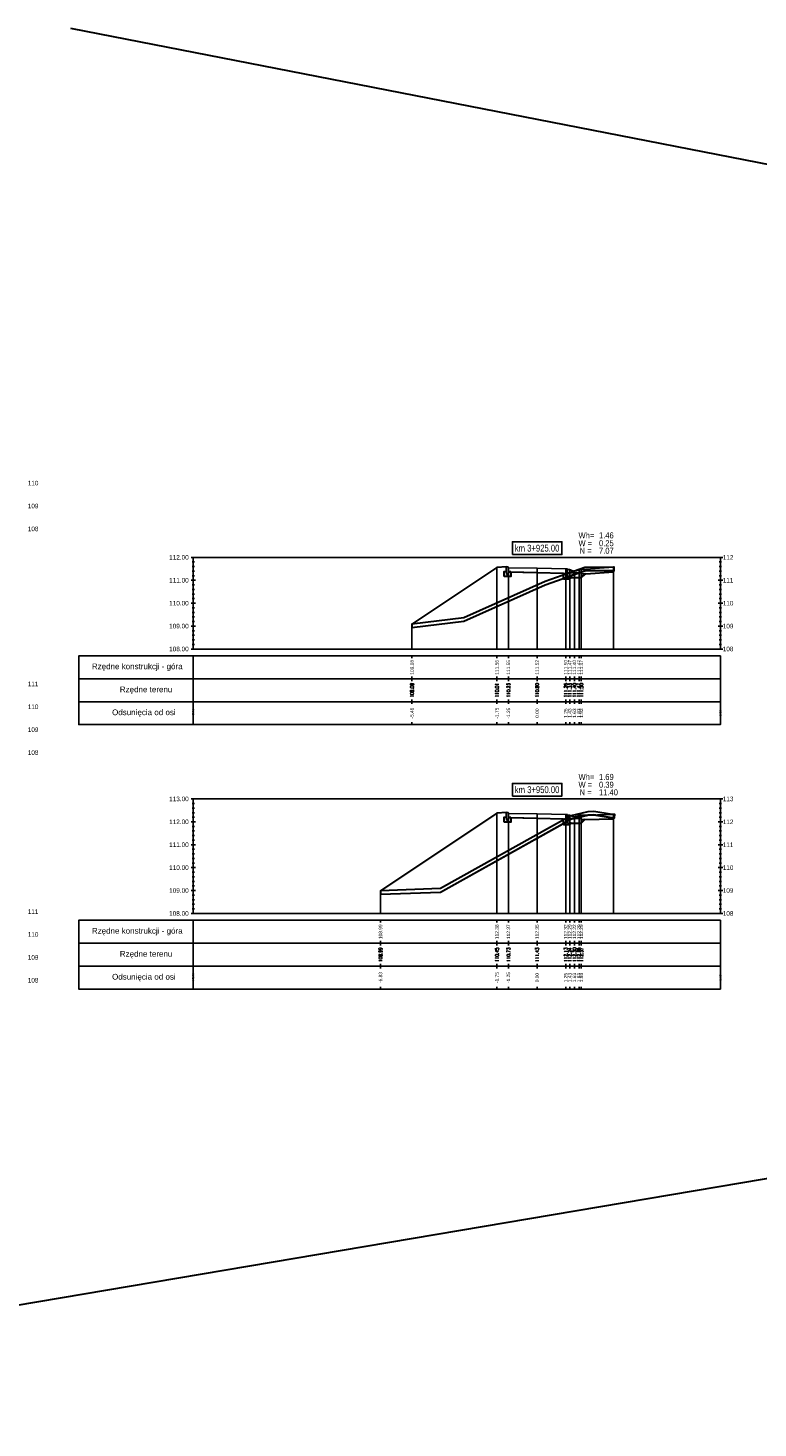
# Model space of a CAD drawing. Extents: x 7537626 to 7538805, y 5722894 to 5725486.
# Tile 57 of 105: x 7538466 to 7538498, y 5725288 to 5725349. Entities that reach past the tile are written whole.
import ezdxf

# ---------------------------------------------------------------- set-up
doc = ezdxf.new("R2010")
doc.units = 0
for name, color, linetype in [('C-DROGI-PROFILE', 7, 'Continuous'), ('C-DROGI-PROFILE-ETYKIETY', 7, 'Continuous'), ('C-DROGI-PRZEKROJE-ETYKIETY', 7, 'Continuous'), ('C-POPRZECZKA-przekrój', 2, 'Continuous'), ('C-POPRZECZKA-widok', 1, 'Continuous')]:
    doc.layers.add(name, color=color, linetype=linetype)
for name, color, linetype, lineweight, plot in [('D-1.pow. hum.', 7, 'Continuous', 30, False), ('D-2.wykop', 30, 'Continuous', 30, False), ('D-3.nasyp', 4, 'Continuous', 30, False)]:
    doc.layers.add(name, color=color, linetype=linetype, lineweight=lineweight, plot=plot)
doc.layers.add('D-roboty-ziemne-opis', color=2, linetype='Continuous', lineweight=30)
doc.styles.add('2mm08', font='arial.ttf', dxfattribs={"width": 0.8})
doc.styles.get("Standard").update_dxf_attribs({"font": 'arial.ttf'})

msp = doc.modelspace()

# ---------------------------------------------------------------- linework, layer by layer
at = {"layer": 'C-DROGI-PROFILE', "color": 7, "linetype": 'Continuous', "lineweight": -3}
for p, q in [((7538482.571, 5725321.92), (7538482.571, 5725321.82)), ((7538486.28, 5725321.92), (7538486.28, 5725321.82)), ((7538486.78, 5725321.92), (7538486.78, 5725321.82)), ((7538488.03, 5725321.92), (7538488.03, 5725321.82)), ((7538489.28, 5725321.92), (7538489.28, 5725321.82)), ((7538489.46, 5725321.92), (7538489.46, 5725321.82)), ((7538489.66, 5725321.92), (7538489.66, 5725321.82)), ((7538489.86, 5725321.92), (7538489.86, 5725321.82)), ((7538489.96, 5725321.92), (7538489.96, 5725321.82)), ((7538482.571, 5725320.92), (7538482.571, 5725321.02)), ((7538482.571, 5725320.92), (7538482.571, 5725320.82)), ((7538486.28, 5725320.92), (7538486.28, 5725321.02)), ((7538486.28, 5725320.92), (7538486.28, 5725320.82)), ((7538486.78, 5725320.92), (7538486.78, 5725321.02)), ((7538486.78, 5725320.92), (7538486.78, 5725320.82)), ((7538488.03, 5725320.92), (7538488.03, 5725321.02)), ((7538488.03, 5725320.92), (7538488.03, 5725320.82)), ((7538489.28, 5725320.92), (7538489.28, 5725321.02)), ((7538489.28, 5725320.92), (7538489.28, 5725320.82)), ((7538489.46, 5725320.92), (7538489.46, 5725321.02)), ((7538489.46, 5725320.92), (7538489.46, 5725320.82)), ((7538489.66, 5725320.92), (7538489.66, 5725321.02)), ((7538489.66, 5725320.92), (7538489.66, 5725320.82)), ((7538489.86, 5725320.92), (7538489.86, 5725321.02)), ((7538489.86, 5725320.92), (7538489.86, 5725320.82)), ((7538489.96, 5725320.92), (7538489.96, 5725321.02)), ((7538489.96, 5725320.92), (7538489.96, 5725320.82)), ((7538482.571, 5725319.92), (7538482.571, 5725320.02)), ((7538482.571, 5725319.92), (7538482.571, 5725319.82)), ((7538486.28, 5725319.92), (7538486.28, 5725320.02)), ((7538486.28, 5725319.92), (7538486.28, 5725319.82)), ((7538486.78, 5725319.92), (7538486.78, 5725320.02)), ((7538486.78, 5725319.92), (7538486.78, 5725319.82)), ((7538488.03, 5725319.92), (7538488.03, 5725320.02)), ((7538488.03, 5725319.92), (7538488.03, 5725319.82)), ((7538489.28, 5725319.92), (7538489.28, 5725320.02)), ((7538489.28, 5725319.92), (7538489.28, 5725319.82)), ((7538489.46, 5725319.92), (7538489.46, 5725320.02)), ((7538489.46, 5725319.92), (7538489.46, 5725319.82)), ((7538489.66, 5725319.92), (7538489.66, 5725320.02)), ((7538489.66, 5725319.92), (7538489.66, 5725319.82)), ((7538489.86, 5725319.92), (7538489.86, 5725320.02)), ((7538489.86, 5725319.92), (7538489.86, 5725319.82)), ((7538489.96, 5725319.92), (7538489.96, 5725320.02)), ((7538489.96, 5725319.92), (7538489.96, 5725319.82)), ((7538482.571, 5725318.92), (7538482.571, 5725319.02)), ((7538486.28, 5725318.92), (7538486.28, 5725319.02)), ((7538486.78, 5725318.92), (7538486.78, 5725319.02)), ((7538488.03, 5725318.92), (7538488.03, 5725319.02)), ((7538489.28, 5725318.92), (7538489.28, 5725319.02)), ((7538489.46, 5725318.92), (7538489.46, 5725319.02)), ((7538489.66, 5725318.92), (7538489.66, 5725319.02)), ((7538489.86, 5725318.92), (7538489.86, 5725319.02)), ((7538489.96, 5725318.92), (7538489.96, 5725319.02)), ((7538481.199, 5725310.373), (7538481.199, 5725310.273)), ((7538486.28, 5725310.373), (7538486.28, 5725310.273)), ((7538486.78, 5725310.373), (7538486.78, 5725310.273)), ((7538488.03, 5725310.373), (7538488.03, 5725310.273)), ((7538489.28, 5725310.373), (7538489.28, 5725310.273)), ((7538489.46, 5725310.373), (7538489.46, 5725310.273)), ((7538489.66, 5725310.373), (7538489.66, 5725310.273)), ((7538489.86, 5725310.373), (7538489.86, 5725310.273)), ((7538489.96, 5725310.373), (7538489.96, 5725310.273)), ((7538481.199, 5725309.373), (7538481.199, 5725309.473)), ((7538481.199, 5725309.373), (7538481.199, 5725309.273)), ((7538486.28, 5725309.373), (7538486.28, 5725309.473)), ((7538486.28, 5725309.373), (7538486.28, 5725309.273)), ((7538486.78, 5725309.373), (7538486.78, 5725309.473)), ((7538486.78, 5725309.373), (7538486.78, 5725309.273)), ((7538488.03, 5725309.373), (7538488.03, 5725309.473)), ((7538488.03, 5725309.373), (7538488.03, 5725309.273)), ((7538489.28, 5725309.373), (7538489.28, 5725309.473)), ((7538489.28, 5725309.373), (7538489.28, 5725309.273)), ((7538489.46, 5725309.373), (7538489.46, 5725309.473)), ((7538489.46, 5725309.373), (7538489.46, 5725309.273)), ((7538489.66, 5725309.373), (7538489.66, 5725309.473)), ((7538489.66, 5725309.373), (7538489.66, 5725309.273)), ((7538489.86, 5725309.373), (7538489.86, 5725309.473)), ((7538489.86, 5725309.373), (7538489.86, 5725309.273)), ((7538489.96, 5725309.373), (7538489.96, 5725309.473)), ((7538489.96, 5725309.373), (7538489.96, 5725309.273)), ((7538481.199, 5725308.373), (7538481.199, 5725308.473)), ((7538481.199, 5725308.373), (7538481.199, 5725308.273)), ((7538486.28, 5725308.373), (7538486.28, 5725308.473)), ((7538486.28, 5725308.373), (7538486.28, 5725308.273)), ((7538486.78, 5725308.373), (7538486.78, 5725308.473)), ((7538486.78, 5725308.373), (7538486.78, 5725308.273)), ((7538488.03, 5725308.373), (7538488.03, 5725308.473)), ((7538488.03, 5725308.373), (7538488.03, 5725308.273)), ((7538489.28, 5725308.373), (7538489.28, 5725308.473)), ((7538489.28, 5725308.373), (7538489.28, 5725308.273)), ((7538489.46, 5725308.373), (7538489.46, 5725308.473)), ((7538489.46, 5725308.373), (7538489.46, 5725308.273)), ((7538489.66, 5725308.373), (7538489.66, 5725308.473)), ((7538489.66, 5725308.373), (7538489.66, 5725308.273)), ((7538489.86, 5725308.373), (7538489.86, 5725308.473)), ((7538489.86, 5725308.373), (7538489.86, 5725308.273)), ((7538489.96, 5725308.373), (7538489.96, 5725308.473)), ((7538489.96, 5725308.373), (7538489.96, 5725308.273)), ((7538481.199, 5725307.373), (7538481.199, 5725307.473)), ((7538486.28, 5725307.373), (7538486.28, 5725307.473)), ((7538486.78, 5725307.373), (7538486.78, 5725307.473)), ((7538488.03, 5725307.373), (7538488.03, 5725307.473)), ((7538489.28, 5725307.373), (7538489.28, 5725307.473)), ((7538489.46, 5725307.373), (7538489.46, 5725307.473)), ((7538489.66, 5725307.373), (7538489.66, 5725307.473)), ((7538489.86, 5725307.373), (7538489.86, 5725307.473)), ((7538489.96, 5725307.373), (7538489.96, 5725307.473))]:
    msp.add_line(p, q, dxfattribs=at)
at = {"layer": 'C-DROGI-PROFILE', "color": 1, "linetype": 'Continuous', "lineweight": -3}
for points in [[(7538473.03, 5725320.92), (7538473.03, 5725321.92), (7538468.03, 5725321.92), (7538468.03, 5725320.92)], [(7538473.03, 5725320.92), (7538496.03, 5725320.92), (7538496.03, 5725321.92), (7538473.03, 5725321.92)], [(7538473.03, 5725319.92), (7538473.03, 5725320.92), (7538468.03, 5725320.92), (7538468.03, 5725319.92)], [(7538473.03, 5725319.92), (7538496.03, 5725319.92), (7538496.03, 5725320.92), (7538473.03, 5725320.92)], [(7538473.03, 5725318.92), (7538473.03, 5725319.92), (7538468.03, 5725319.92), (7538468.03, 5725318.92)], [(7538473.03, 5725318.92), (7538496.03, 5725318.92), (7538496.03, 5725319.92), (7538473.03, 5725319.92)], [(7538473.03, 5725309.373), (7538473.03, 5725310.373), (7538468.03, 5725310.373), (7538468.03, 5725309.373)], [(7538473.03, 5725309.373), (7538496.03, 5725309.373), (7538496.03, 5725310.373), (7538473.03, 5725310.373)], [(7538473.03, 5725308.373), (7538473.03, 5725309.373), (7538468.03, 5725309.373), (7538468.03, 5725308.373)], [(7538473.03, 5725308.373), (7538496.03, 5725308.373), (7538496.03, 5725309.373), (7538473.03, 5725309.373)], [(7538473.03, 5725307.373), (7538473.03, 5725308.373), (7538468.03, 5725308.373), (7538468.03, 5725307.373)], [(7538473.03, 5725307.373), (7538496.03, 5725307.373), (7538496.03, 5725308.373), (7538473.03, 5725308.373)]]:
    msp.add_3dface(points, dxfattribs=at)
at = {"layer": 'C-DROGI-PRZEKROJE-ETYKIETY', "color": 1, "linetype": 'Continuous', "lineweight": -3}
for p, q in [((7538486.28, 5725325.776), (7538486.28, 5725322.22)), ((7538486.78, 5725325.77), (7538486.78, 5725322.22)), ((7538488.03, 5725325.745), (7538488.03, 5725322.22)), ((7538489.28, 5725325.72), (7538489.28, 5725322.22)), ((7538489.46, 5725325.694), (7538489.46, 5725322.22)), ((7538489.86, 5725325.694), (7538489.86, 5725322.22)), ((7538489.96, 5725325.694), (7538489.96, 5725322.22)), ((7538491.36, 5725325.794), (7538491.36, 5725322.22)), ((7538489.66, 5725325.624), (7538489.66, 5725322.22)), ((7538482.571, 5725323.304), (7538482.571, 5725322.22)), ((7538486.28, 5725315.049), (7538486.28, 5725310.673)), ((7538486.78, 5725315.043), (7538486.78, 5725310.673)), ((7538488.03, 5725315.018), (7538488.03, 5725310.673)), ((7538489.28, 5725314.993), (7538489.28, 5725310.673)), ((7538489.46, 5725314.967), (7538489.46, 5725310.673)), ((7538489.66, 5725314.897), (7538489.66, 5725310.673)), ((7538489.86, 5725314.967), (7538489.86, 5725310.673)), ((7538489.96, 5725314.967), (7538489.96, 5725310.673)), ((7538491.36, 5725314.998), (7538491.36, 5725310.673)), ((7538481.199, 5725311.662), (7538481.199, 5725310.673))]:
    msp.add_line(p, q, dxfattribs=at)
at = {"layer": 'C-POPRZECZKA-przekrój', "color": 2, "linetype": 'Continuous', "lineweight": -3}
for p, q in [((7538482.571, 5725323.304), (7538486.28, 5725325.776)), ((7538486.28, 5725325.776), (7538486.7, 5725325.81)), ((7538486.74, 5725325.81), (7538486.7, 5725325.81)), ((7538486.7, 5725325.81), (7538486.7, 5725325.48)), ((7538486.745, 5725325.81), (7538486.74, 5725325.81)), ((7538486.754, 5725325.807), (7538486.745, 5725325.81)), ((7538486.762, 5725325.803), (7538486.754, 5725325.807)), ((7538486.768, 5725325.798), (7538486.762, 5725325.803)), ((7538486.772, 5725325.793), (7538486.768, 5725325.798)), ((7538486.777, 5725325.786), (7538486.772, 5725325.793)), ((7538486.779, 5725325.777), (7538486.777, 5725325.786)), ((7538486.78, 5725325.77), (7538486.779, 5725325.777)), ((7538486.78, 5725325.77), (7538488.03, 5725325.745)), ((7538486.78, 5725325.77), (7538486.781, 5725325.57)), ((7538486.78, 5725325.48), (7538486.78, 5725325.77)), ((7538486.78, 5725325.77), (7538486.78, 5725325.61)), ((7538488.03, 5725325.545), (7538488.03, 5725325.745)), ((7538488.03, 5725325.745), (7538489.28, 5725325.72)), ((7538489.28, 5725325.72), (7538489.279, 5725325.52)), ((7538489.28, 5725325.72), (7538489.36, 5725325.72)), ((7538489.28, 5725325.52), (7538489.28, 5725325.72)), ((7538489.28, 5725325.72), (7538489.28, 5725325.39)), ((7538489.36, 5725325.344), (7538489.36, 5725325.72)), ((7538489.36, 5725325.694), (7538489.46, 5725325.694)), ((7538489.36, 5725325.544), (7538489.36, 5725325.694)), ((7538489.46, 5725325.694), (7538489.477, 5725325.681)), ((7538489.477, 5725325.681), (7538489.494, 5725325.67)), ((7538489.494, 5725325.67), (7538489.511, 5725325.661)), ((7538489.511, 5725325.661), (7538489.531, 5725325.651)), ((7538489.531, 5725325.651), (7538489.552, 5725325.642)), ((7538489.552, 5725325.642), (7538489.58, 5725325.634)), ((7538489.58, 5725325.634), (7538489.607, 5725325.628)), ((7538489.607, 5725325.628), (7538489.63, 5725325.625)), ((7538489.682, 5725325.625), (7538489.708, 5725325.628)), ((7538489.708, 5725325.628), (7538489.73, 5725325.632)), ((7538489.73, 5725325.632), (7538489.759, 5725325.64)), ((7538489.759, 5725325.64), (7538489.785, 5725325.649)), ((7538489.785, 5725325.649), (7538489.81, 5725325.661)), ((7538489.81, 5725325.661), (7538489.828, 5725325.672)), ((7538489.828, 5725325.672), (7538489.844, 5725325.682)), ((7538489.844, 5725325.682), (7538489.86, 5725325.694)), ((7538489.86, 5725325.694), (7538489.96, 5725325.694)), ((7538489.96, 5725325.694), (7538489.96, 5725325.544)), ((7538486.6, 5725325.38), (7538486.6, 5725325.61)), ((7538486.6, 5725325.61), (7538486.7, 5725325.61)), ((7538486.88, 5725325.38), (7538486.6, 5725325.38)), ((7538486.7, 5725325.61), (7538486.7, 5725325.51)), ((7538486.7, 5725325.51), (7538486.78, 5725325.51)), ((7538486.7, 5725325.48), (7538486.78, 5725325.48)), ((7538486.78, 5725325.61), (7538486.88, 5725325.61)), ((7538486.781, 5725325.57), (7538488.03, 5725325.545)), ((7538486.88, 5725325.61), (7538486.88, 5725325.38)), ((7538488.03, 5725325.545), (7538489.279, 5725325.52)), ((7538489.18, 5725325.29), (7538489.18, 5725325.52)), ((7538489.18, 5725325.52), (7538489.28, 5725325.52)), ((7538489.46, 5725325.29), (7538489.18, 5725325.29)), ((7538489.28, 5725325.39), (7538489.36, 5725325.39)), ((7538489.96, 5725325.544), (7538489.36, 5725325.544)), ((7538489.36, 5725325.52), (7538489.46, 5725325.52)), ((7538489.36, 5725325.39), (7538489.36, 5725325.52)), ((7538489.36, 5725325.344), (7538489.96, 5725325.344)), ((7538489.46, 5725325.52), (7538489.46, 5725325.29)), ((7538489.63, 5725325.625), (7538489.66, 5725325.624)), ((7538489.66, 5725325.624), (7538489.682, 5725325.625)), ((7538489.96, 5725325.344), (7538489.96, 5725325.544)), ((7538481.199, 5725311.662), (7538486.28, 5725315.049)), ((7538486.28, 5725315.049), (7538486.7, 5725315.083)), ((7538486.6, 5725314.653), (7538486.6, 5725314.883)), ((7538486.6, 5725314.883), (7538486.7, 5725314.883)), ((7538486.88, 5725314.653), (7538486.6, 5725314.653)), ((7538486.74, 5725315.083), (7538486.7, 5725315.083)), ((7538486.7, 5725315.083), (7538486.7, 5725314.753)), ((7538486.7, 5725314.883), (7538486.7, 5725314.783)), ((7538486.7, 5725314.783), (7538486.78, 5725314.783)), ((7538486.7, 5725314.753), (7538486.78, 5725314.753)), ((7538486.745, 5725315.083), (7538486.74, 5725315.083)), ((7538486.754, 5725315.08), (7538486.745, 5725315.083)), ((7538486.762, 5725315.076), (7538486.754, 5725315.08)), ((7538486.768, 5725315.071), (7538486.762, 5725315.076)), ((7538486.772, 5725315.066), (7538486.768, 5725315.071)), ((7538486.777, 5725315.059), (7538486.772, 5725315.066)), ((7538486.779, 5725315.05), (7538486.777, 5725315.059)), ((7538486.78, 5725315.043), (7538486.779, 5725315.05)), ((7538486.78, 5725315.043), (7538488.03, 5725315.018)), ((7538486.78, 5725315.043), (7538486.781, 5725314.843)), ((7538486.78, 5725314.753), (7538486.78, 5725315.043)), ((7538486.78, 5725315.043), (7538486.78, 5725314.883)), ((7538486.78, 5725314.883), (7538486.88, 5725314.883)), ((7538486.781, 5725314.843), (7538488.03, 5725314.818)), ((7538486.88, 5725314.883), (7538486.88, 5725314.653)), ((7538488.03, 5725314.818), (7538488.03, 5725315.018)), ((7538488.03, 5725315.018), (7538489.28, 5725314.993)), ((7538488.03, 5725314.818), (7538489.279, 5725314.793)), ((7538489.18, 5725314.563), (7538489.18, 5725314.793)), ((7538489.18, 5725314.793), (7538489.28, 5725314.793)), ((7538489.28, 5725314.993), (7538489.279, 5725314.793)), ((7538489.28, 5725314.993), (7538489.36, 5725314.993)), ((7538489.28, 5725314.793), (7538489.28, 5725314.993)), ((7538489.28, 5725314.993), (7538489.28, 5725314.663)), ((7538489.28, 5725314.663), (7538489.36, 5725314.663)), ((7538489.36, 5725314.617), (7538489.36, 5725314.993)), ((7538489.36, 5725314.967), (7538489.46, 5725314.967)), ((7538489.36, 5725314.817), (7538489.36, 5725314.967)), ((7538489.96, 5725314.817), (7538489.36, 5725314.817)), ((7538489.36, 5725314.793), (7538489.46, 5725314.793)), ((7538489.36, 5725314.663), (7538489.36, 5725314.793)), ((7538489.46, 5725314.967), (7538489.477, 5725314.954)), ((7538489.46, 5725314.793), (7538489.46, 5725314.563)), ((7538489.477, 5725314.954), (7538489.494, 5725314.943)), ((7538489.494, 5725314.943), (7538489.511, 5725314.934)), ((7538489.511, 5725314.934), (7538489.531, 5725314.924)), ((7538489.531, 5725314.924), (7538489.552, 5725314.916)), ((7538489.552, 5725314.916), (7538489.58, 5725314.907)), ((7538489.58, 5725314.907), (7538489.607, 5725314.901)), ((7538489.607, 5725314.901), (7538489.63, 5725314.898)), ((7538489.63, 5725314.898), (7538489.66, 5725314.897)), ((7538489.66, 5725314.897), (7538489.682, 5725314.898)), ((7538489.682, 5725314.898), (7538489.708, 5725314.901)), ((7538489.708, 5725314.901), (7538489.73, 5725314.905)), ((7538489.73, 5725314.905), (7538489.759, 5725314.913)), ((7538489.759, 5725314.913), (7538489.785, 5725314.923)), ((7538489.785, 5725314.923), (7538489.81, 5725314.934)), ((7538489.81, 5725314.934), (7538489.828, 5725314.945)), ((7538489.828, 5725314.945), (7538489.844, 5725314.955)), ((7538489.844, 5725314.955), (7538489.86, 5725314.967)), ((7538489.86, 5725314.967), (7538489.96, 5725314.967)), ((7538489.96, 5725314.967), (7538489.96, 5725314.817)), ((7538489.96, 5725314.617), (7538489.96, 5725314.817)), ((7538489.46, 5725314.563), (7538489.18, 5725314.563)), ((7538489.36, 5725314.617), (7538489.96, 5725314.617))]:
    msp.add_line(p, q, dxfattribs=at)
at = {"layer": 'C-POPRZECZKA-przekrój'}
for points in [[(7538489.96, 5725325.694), (7538491.36, 5725325.794)], [(7538489.974, 5725325.494), (7538491.374, 5725325.594)], [(7538491.36, 5725314.998), (7538489.96, 5725314.967)], [(7538491.364, 5725314.798), (7538489.964, 5725314.767)]]:
    msp.add_lwpolyline(points, dxfattribs=at)
at = {"layer": 'C-POPRZECZKA-widok', "color": 1, "linetype": 'Continuous', "lineweight": -3}
for p, q in [((7538472.93, 5725326.22), (7538496.13, 5725326.22)), ((7538472.98, 5725326.02), (7538473.08, 5725326.02)), ((7538472.98, 5725325.82), (7538473.08, 5725325.82)), ((7538473.03, 5725322.22), (7538473.03, 5725326.22)), ((7538495.98, 5725326.02), (7538496.08, 5725326.02)), ((7538495.98, 5725325.82), (7538496.08, 5725325.82)), ((7538496.03, 5725322.22), (7538496.03, 5725326.22)), ((7538472.93, 5725325.22), (7538473.13, 5725325.22)), ((7538472.98, 5725325.62), (7538473.08, 5725325.62)), ((7538472.98, 5725325.42), (7538473.08, 5725325.42)), ((7538472.98, 5725325.22), (7538473.08, 5725325.22)), ((7538472.98, 5725325.02), (7538473.08, 5725325.02)), ((7538495.93, 5725325.22), (7538496.13, 5725325.22)), ((7538495.98, 5725325.62), (7538496.08, 5725325.62)), ((7538495.98, 5725325.42), (7538496.08, 5725325.42)), ((7538495.98, 5725325.22), (7538496.08, 5725325.22)), ((7538495.98, 5725325.02), (7538496.08, 5725325.02)), ((7538472.98, 5725324.82), (7538473.08, 5725324.82)), ((7538472.98, 5725324.62), (7538473.08, 5725324.62)), ((7538472.98, 5725324.42), (7538473.08, 5725324.42)), ((7538495.98, 5725324.82), (7538496.08, 5725324.82)), ((7538495.98, 5725324.62), (7538496.08, 5725324.62)), ((7538495.98, 5725324.42), (7538496.08, 5725324.42)), ((7538472.93, 5725324.22), (7538473.13, 5725324.22)), ((7538472.98, 5725324.22), (7538473.08, 5725324.22)), ((7538472.98, 5725324.02), (7538473.08, 5725324.02)), ((7538472.98, 5725323.82), (7538473.08, 5725323.82)), ((7538495.93, 5725324.22), (7538496.13, 5725324.22)), ((7538495.98, 5725324.22), (7538496.08, 5725324.22)), ((7538495.98, 5725324.02), (7538496.08, 5725324.02)), ((7538495.98, 5725323.82), (7538496.08, 5725323.82)), ((7538472.93, 5725323.22), (7538473.13, 5725323.22)), ((7538472.98, 5725323.62), (7538473.08, 5725323.62)), ((7538472.98, 5725323.42), (7538473.08, 5725323.42)), ((7538472.98, 5725323.22), (7538473.08, 5725323.22)), ((7538495.93, 5725323.22), (7538496.13, 5725323.22)), ((7538495.98, 5725323.62), (7538496.08, 5725323.62)), ((7538495.98, 5725323.42), (7538496.08, 5725323.42)), ((7538495.98, 5725323.22), (7538496.08, 5725323.22)), ((7538472.98, 5725323.02), (7538473.08, 5725323.02)), ((7538472.98, 5725322.82), (7538473.08, 5725322.82)), ((7538472.98, 5725322.62), (7538473.08, 5725322.62)), ((7538495.98, 5725323.02), (7538496.08, 5725323.02)), ((7538495.98, 5725322.82), (7538496.08, 5725322.82)), ((7538495.98, 5725322.62), (7538496.08, 5725322.62)), ((7538472.93, 5725322.22), (7538496.13, 5725322.22)), ((7538472.98, 5725322.42), (7538473.08, 5725322.42)), ((7538495.98, 5725322.42), (7538496.08, 5725322.42)), ((7538472.93, 5725315.673), (7538496.13, 5725315.673)), ((7538472.98, 5725315.473), (7538473.08, 5725315.473)), ((7538472.98, 5725315.273), (7538473.08, 5725315.273)), ((7538473.03, 5725310.673), (7538473.03, 5725315.673)), ((7538495.98, 5725315.473), (7538496.08, 5725315.473)), ((7538495.98, 5725315.273), (7538496.08, 5725315.273)), ((7538496.03, 5725310.673), (7538496.03, 5725315.673)), ((7538472.93, 5725314.673), (7538473.13, 5725314.673)), ((7538472.98, 5725315.073), (7538473.08, 5725315.073)), ((7538472.98, 5725314.873), (7538473.08, 5725314.873)), ((7538472.98, 5725314.673), (7538473.08, 5725314.673)), ((7538495.93, 5725314.673), (7538496.13, 5725314.673)), ((7538495.98, 5725315.073), (7538496.08, 5725315.073)), ((7538495.98, 5725314.873), (7538496.08, 5725314.873)), ((7538495.98, 5725314.673), (7538496.08, 5725314.673)), ((7538472.98, 5725314.473), (7538473.08, 5725314.473)), ((7538472.98, 5725314.273), (7538473.08, 5725314.273)), ((7538472.98, 5725314.073), (7538473.08, 5725314.073)), ((7538495.98, 5725314.473), (7538496.08, 5725314.473)), ((7538495.98, 5725314.273), (7538496.08, 5725314.273)), ((7538495.98, 5725314.073), (7538496.08, 5725314.073)), ((7538472.93, 5725313.673), (7538473.13, 5725313.673)), ((7538472.98, 5725313.873), (7538473.08, 5725313.873)), ((7538472.98, 5725313.673), (7538473.08, 5725313.673)), ((7538472.98, 5725313.473), (7538473.08, 5725313.473)), ((7538495.93, 5725313.673), (7538496.13, 5725313.673)), ((7538495.98, 5725313.873), (7538496.08, 5725313.873)), ((7538495.98, 5725313.673), (7538496.08, 5725313.673)), ((7538495.98, 5725313.473), (7538496.08, 5725313.473)), ((7538472.98, 5725313.273), (7538473.08, 5725313.273)), ((7538472.98, 5725313.073), (7538473.08, 5725313.073)), ((7538472.98, 5725312.873), (7538473.08, 5725312.873)), ((7538495.98, 5725313.273), (7538496.08, 5725313.273)), ((7538495.98, 5725313.073), (7538496.08, 5725313.073)), ((7538495.98, 5725312.873), (7538496.08, 5725312.873)), ((7538472.93, 5725312.673), (7538473.13, 5725312.673)), ((7538472.98, 5725312.673), (7538473.08, 5725312.673)), ((7538472.98, 5725312.473), (7538473.08, 5725312.473)), ((7538472.98, 5725312.273), (7538473.08, 5725312.273)), ((7538495.93, 5725312.673), (7538496.13, 5725312.673)), ((7538495.98, 5725312.673), (7538496.08, 5725312.673)), ((7538495.98, 5725312.473), (7538496.08, 5725312.473)), ((7538495.98, 5725312.273), (7538496.08, 5725312.273)), ((7538472.93, 5725311.673), (7538473.13, 5725311.673)), ((7538472.98, 5725312.073), (7538473.08, 5725312.073)), ((7538472.98, 5725311.873), (7538473.08, 5725311.873)), ((7538472.98, 5725311.673), (7538473.08, 5725311.673)), ((7538495.93, 5725311.673), (7538496.13, 5725311.673)), ((7538495.98, 5725312.073), (7538496.08, 5725312.073)), ((7538495.98, 5725311.873), (7538496.08, 5725311.873)), ((7538495.98, 5725311.673), (7538496.08, 5725311.673)), ((7538472.98, 5725311.473), (7538473.08, 5725311.473)), ((7538472.98, 5725311.273), (7538473.08, 5725311.273)), ((7538472.98, 5725311.073), (7538473.08, 5725311.073)), ((7538495.98, 5725311.473), (7538496.08, 5725311.473)), ((7538495.98, 5725311.273), (7538496.08, 5725311.273)), ((7538495.98, 5725311.073), (7538496.08, 5725311.073)), ((7538472.93, 5725310.673), (7538496.13, 5725310.673)), ((7538472.98, 5725310.873), (7538473.08, 5725310.873)), ((7538495.98, 5725310.873), (7538496.08, 5725310.873))]:
    msp.add_line(p, q, dxfattribs=at)
at = {"layer": 'C-POPRZECZKA-widok', "color": 3, "linetype": 'Continuous', "lineweight": -3}
for points in [[(7538486.95, 5725326.345), (7538489.11, 5725326.345), (7538489.11, 5725326.902), (7538486.95, 5725326.902)], [(7538486.95, 5725315.798), (7538489.11, 5725315.798), (7538489.11, 5725316.354), (7538486.95, 5725316.354)]]:
    msp.add_3dface(points, dxfattribs=at)
at = {"layer": 'D-1.pow. hum.'}
for points in [[(7538482.571, 5725323.304), (7538482.571, 5725323.154), (7538484.838, 5725323.429), (7538488.379, 5725325.023), (7538490.111, 5725325.627), (7538491.397, 5725325.644), (7538491.4, 5725325.794), (7538490.113, 5725325.778), (7538488.379, 5725325.173), (7538484.838, 5725323.579), (7538482.571, 5725323.304)], [(7538481.199, 5725311.662), (7538481.199, 5725311.512), (7538483.813, 5725311.606), (7538489.508, 5725314.786), (7538490.238, 5725314.961), (7538490.501, 5725314.979), (7538491.312, 5725314.847), (7538491.411, 5725314.849), (7538491.419, 5725315), (7538491.312, 5725314.997), (7538490.501, 5725315.129), (7538490.238, 5725315.111), (7538489.508, 5725314.936), (7538483.813, 5725311.756), (7538481.199, 5725311.662)]]:
    msp.add_lwpolyline(points, dxfattribs=at)
at = {"layer": 'D-2.wykop'}
for points in [[(7538489.163, 5725325.297), (7538489.182, 5725325.29), (7538489.457, 5725325.29), (7538489.545, 5725325.344), (7538489.96, 5725325.344), (7538490.157, 5725325.507), (7538491.36, 5725325.593), (7538491.397, 5725325.644), (7538490.111, 5725325.627), (7538489.163, 5725325.297)], [(7538489.156, 5725314.587), (7538489.18, 5725314.563), (7538489.46, 5725314.563), (7538489.524, 5725314.617), (7538489.96, 5725314.617), (7538490.111, 5725314.77), (7538491.36, 5725314.798), (7538491.411, 5725314.849), (7538491.312, 5725314.847), (7538490.502, 5725314.979), (7538490.238, 5725314.961), (7538489.508, 5725314.786), (7538489.156, 5725314.587)]]:
    msp.add_lwpolyline(points, dxfattribs=at)
at = {"layer": 'D-3.nasyp'}
for points in [[(7538467.673, 5725349.337), (7538780.682, 5725288.204)], [(7538448.807, 5725290.775), (7538762.96, 5725343.909)], [(7538486.6, 5725325.38), (7538486.6, 5725325.61), (7538486.7, 5725325.61), (7538486.7, 5725325.81), (7538486.28, 5725325.776), (7538482.571, 5725323.304), (7538482.571, 5725323.154), (7538484.838, 5725323.429), (7538488.379, 5725325.023), (7538489.163, 5725325.297), (7538489.18, 5725325.29), (7538489.18, 5725325.52), (7538486.88, 5725325.568), (7538486.88, 5725325.38), (7538486.6, 5725325.38)], [(7538491.36, 5725325.794), (7538491.36, 5725325.59), (7538491.397, 5725325.644), (7538491.4, 5725325.794), (7538491.36, 5725325.794)], [(7538489.461, 5725325.344), (7538489.457, 5725325.29), (7538489.545, 5725325.344), (7538489.461, 5725325.344)], [(7538490.157, 5725325.507), (7538489.96, 5725325.492), (7538489.96, 5725325.344), (7538490.157, 5725325.507)], [(7538486.6, 5725314.653), (7538486.6, 5725314.883), (7538486.7, 5725314.883), (7538486.7, 5725315.083), (7538486.28, 5725315.049), (7538481.199, 5725311.662), (7538481.204, 5725311.512), (7538483.813, 5725311.606), (7538489.155, 5725314.588), (7538489.18, 5725314.563), (7538489.18, 5725314.793), (7538486.88, 5725314.841), (7538486.88, 5725314.653), (7538486.6, 5725314.653)], [(7538490.111, 5725314.77), (7538489.96, 5725314.767), (7538489.96, 5725314.617), (7538490.111, 5725314.77)], [(7538491.36, 5725314.998), (7538491.36, 5725314.798), (7538491.411, 5725314.849), (7538491.419, 5725315), (7538491.36, 5725314.998)], [(7538489.46, 5725314.617), (7538489.46, 5725314.563), (7538489.524, 5725314.617), (7538489.46, 5725314.617)]]:
    msp.add_lwpolyline(points, dxfattribs=at)

# ---------------------------------------------------------------- texts
at = {"layer": 'C-DROGI-PROFILE', "color": 2}
for s, p in [('Rzędne konstrukcji - góra', (7538468.605, 5725321.337)), ('Rzędne terenu', (7538469.825, 5725320.331)), ('Odsunięcia od osi', (7538469.486, 5725319.331)), ('Rzędne konstrukcji - góra', (7538468.605, 5725309.79)), ('Rzędne terenu', (7538469.825, 5725308.784)), ('Odsunięcia od osi', (7538469.486, 5725307.784))]:
    msp.add_text(s, height=0.25, dxfattribs=at).set_placement(p)
at = {"layer": 'C-DROGI-PROFILE-ETYKIETY', "color": 1, "linetype": 'Continuous', "lineweight": -3, "char_height": 0.15, "attachment_point": 5, "rotation": 90, "style": '2mm08'}
for s, insert in [('109.08', (7538482.571, 5725321.42)), ('111.56', (7538486.28, 5725321.42)), ('111.55', (7538486.78, 5725321.42)), ('111.52', (7538488.03, 5725321.42)), ('111.50', (7538489.28, 5725321.42)), ('111.47', (7538489.46, 5725321.42)), ('111.40', (7538489.66, 5725321.42)), ('111.47', (7538489.86, 5725321.42)), ('111.47', (7538489.96, 5725321.42)), ('{\\Fsimplex.shx|c238;109.08}', (7538482.571, 5725320.42)), ('{\\Fsimplex.shx|c238;110.01}', (7538486.28, 5725320.42)), ('{\\Fsimplex.shx|c238;110.23}', (7538486.78, 5725320.42)), ('{\\Fsimplex.shx|c238;110.80}', (7538488.03, 5725320.42)), ('{\\Fsimplex.shx|c238;111.26}', (7538489.28, 5725320.42)), ('{\\Fsimplex.shx|c238;111.33}', (7538489.46, 5725320.42)), ('{\\Fsimplex.shx|c238;111.40}', (7538489.66, 5725320.42)), ('{\\Fsimplex.shx|c238;111.47}', (7538489.86, 5725320.42)), ('{\\Fsimplex.shx|c238;111.50}', (7538489.96, 5725320.42)), ('-5.46', (7538482.571, 5725319.42)), ('-1.75', (7538486.28, 5725319.42)), ('-1.25', (7538486.78, 5725319.42)), ('0.00', (7538488.03, 5725319.42)), ('1.25', (7538489.28, 5725319.42)), ('1.43', (7538489.46, 5725319.42)), ('1.63', (7538489.66, 5725319.42)), ('1.83', (7538489.86, 5725319.42)), ('1.93', (7538489.96, 5725319.42)), ('108.99', (7538481.199, 5725309.873)), ('112.38', (7538486.28, 5725309.873)), ('112.37', (7538486.78, 5725309.873)), ('112.35', (7538488.03, 5725309.873)), ('112.32', (7538489.28, 5725309.873)), ('112.29', (7538489.46, 5725309.873)), ('112.22', (7538489.66, 5725309.873)), ('112.29', (7538489.86, 5725309.873)), ('112.29', (7538489.96, 5725309.873)), ('{\\Fsimplex.shx|c238;108.99}', (7538481.199, 5725308.873)), ('{\\Fsimplex.shx|c238;110.45}', (7538486.28, 5725308.873)), ('{\\Fsimplex.shx|c238;110.73}', (7538486.78, 5725308.873)), ('{\\Fsimplex.shx|c238;111.43}', (7538488.03, 5725308.873)), ('{\\Fsimplex.shx|c238;112.13}', (7538489.28, 5725308.873)), ('{\\Fsimplex.shx|c238;112.24}', (7538489.46, 5725308.873)), ('{\\Fsimplex.shx|c238;112.30}', (7538489.66, 5725308.873)), ('{\\Fsimplex.shx|c238;112.35}', (7538489.86, 5725308.873)), ('{\\Fsimplex.shx|c238;112.37}', (7538489.96, 5725308.873)), ('-6.83', (7538481.199, 5725307.873)), ('-1.75', (7538486.28, 5725307.873)), ('-1.25', (7538486.78, 5725307.873)), ('0.00', (7538488.03, 5725307.873)), ('1.25', (7538489.28, 5725307.873)), ('1.43', (7538489.46, 5725307.873)), ('1.63', (7538489.66, 5725307.873)), ('1.83', (7538489.86, 5725307.873)), ('1.93', (7538489.96, 5725307.873))]:
    msp.add_mtext(s, dxfattribs=dict(at, insert=insert))
at = {"layer": 'C-DROGI-PROFILE-ETYKIETY', "color": 7, "linetype": 'Continuous', "lineweight": -3, "char_height": 0.1, "attachment_point": 5, "rotation": 90, "style": '2mm08'}
for s, insert in [('-15.00', (7538473.03, 5725319.42)), ('8.00', (7538496.03, 5725319.42)), ('-15.00', (7538473.03, 5725307.873)), ('8.00', (7538496.03, 5725307.873))]:
    msp.add_mtext(s, dxfattribs=dict(at, insert=insert))
at = {"layer": 'C-POPRZECZKA-widok', "color": 1, "linetype": 'Continuous', "lineweight": -3, "char_height": 0.2, "attachment_point": 4}
for s, insert in [('110', (7538465.807, 5725329.463)), ('109', (7538465.807, 5725328.463)), ('108', (7538465.807, 5725327.463)), ('112', (7538496.13, 5725326.22)), ('111', (7538496.13, 5725325.22)), ('110', (7538496.13, 5725324.22)), ('109', (7538496.13, 5725323.22)), ('108', (7538496.13, 5725322.22)), ('111', (7538465.807, 5725320.696)), ('110', (7538465.807, 5725319.696)), ('109', (7538465.807, 5725318.696)), ('108', (7538465.807, 5725317.696)), ('113', (7538496.13, 5725315.673)), ('112', (7538496.13, 5725314.673)), ('111', (7538496.13, 5725313.673)), ('110', (7538496.13, 5725312.673)), ('109', (7538496.13, 5725311.673)), ('111', (7538465.807, 5725310.754)), ('108', (7538496.13, 5725310.673)), ('110', (7538465.807, 5725309.754)), ('109', (7538465.807, 5725308.754)), ('108', (7538465.807, 5725307.754))]:
    msp.add_mtext(s, dxfattribs=dict(at, insert=insert))
at = {"layer": 'C-POPRZECZKA-widok', "color": 3, "linetype": 'Continuous', "lineweight": -3, "char_height": 0.3, "attachment_point": 8, "style": '2mm08'}
for s, insert in [('km 3+925.00', (7538488.03, 5725326.47)), ('km 3+950.00', (7538488.03, 5725315.923))]:
    msp.add_mtext(s, dxfattribs=dict(at, insert=insert))
at = {"layer": 'C-POPRZECZKA-widok', "color": 1, "linetype": 'Continuous', "lineweight": -3, "char_height": 0.2, "attachment_point": 6, "style": '2mm08'}
for s, insert in [('112.00', (7538472.83, 5725326.22)), ('111.00', (7538472.83, 5725325.22)), ('110.00', (7538472.83, 5725324.22)), ('109.00', (7538472.83, 5725323.22)), ('108.00', (7538472.83, 5725322.22)), ('113.00', (7538472.83, 5725315.673)), ('112.00', (7538472.83, 5725314.673)), ('111.00', (7538472.83, 5725313.673)), ('110.00', (7538472.83, 5725312.673)), ('109.00', (7538472.83, 5725311.673)), ('108.00', (7538472.83, 5725310.673))]:
    msp.add_mtext(s, dxfattribs=dict(at, insert=insert))
at = {"layer": 'D-roboty-ziemne-opis', "lineweight": 25, "width": 0.9}
for s, p in [('Wh=', (7538489.837, 5725327.051)), ('W =', (7538489.837, 5725326.71)), ('0.25', (7538490.731, 5725326.71)), ('1.46', (7538490.731, 5725327.051)), ('N =', (7538489.885, 5725326.38)), ('7.07', (7538490.731, 5725326.38)), ('Wh=', (7538489.837, 5725316.504)), ('1.69', (7538490.731, 5725316.504)), ('W =', (7538489.837, 5725316.162)), ('N =', (7538489.885, 5725315.833)), ('0.39', (7538490.731, 5725316.162)), ('11.40', (7538490.731, 5725315.833))]:
    msp.add_text(s, height=0.2625, dxfattribs=at).set_placement(p)

doc.saveas('drawing.dxf')
